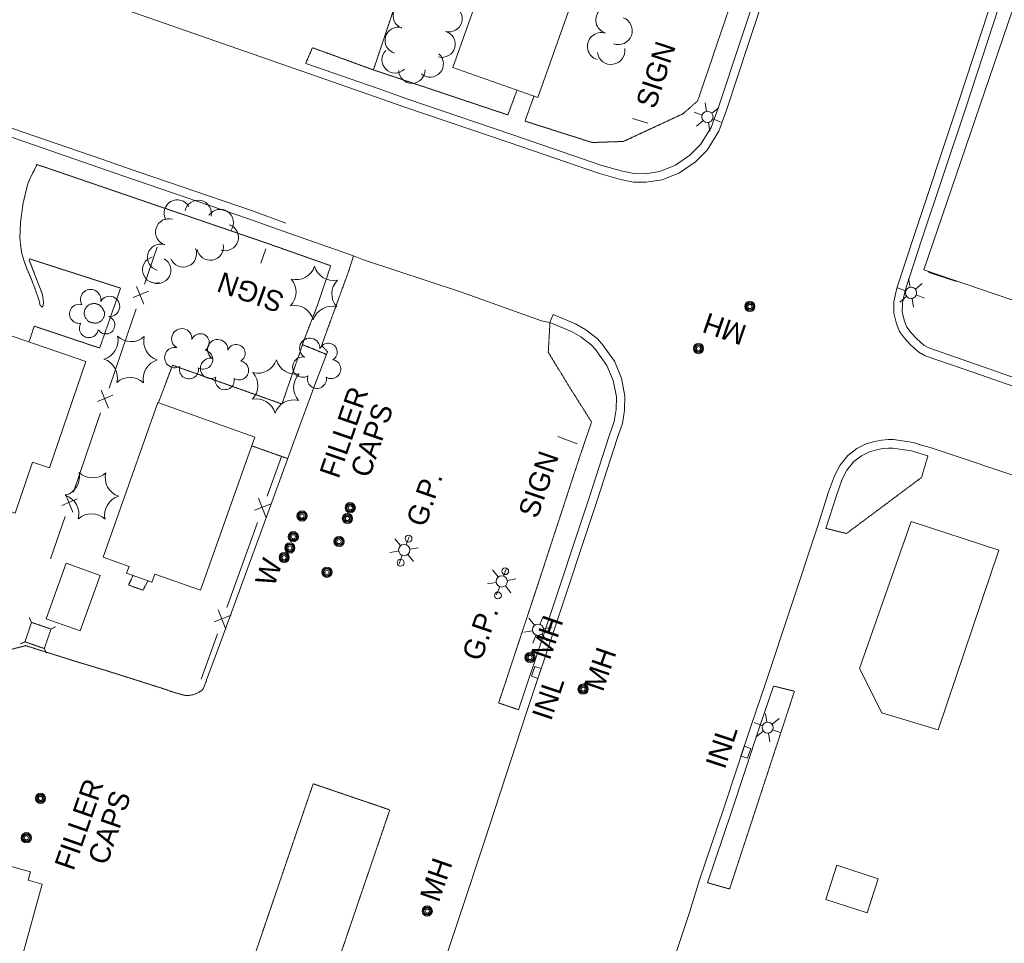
# Model space of a CAD drawing. Extents: x 189735 to 193282, y 257149 to 260388.
# Tile 14 of 31: x 190619 to 190906, y 258557 to 258826. Entities that reach past the tile are written whole.
import ezdxf
from ezdxf.enums import TextEntityAlignment as Align

# ---------------------------------------------------------------- set-up
doc = ezdxf.new("R2010")
doc.units = 0
doc.header["$MEASUREMENT"] = 0
for name, pattern in [('Wisdot3', [0.1875, 0.125, -0.0625]), ('Wisdot4', [0.28125, 0.125, -0.0625, 0.03125, -0.0625]), ('Wisdot5', [0.1, 0.05, -0.05])]:
    doc.linetypes.add(name, pattern=pattern)
for name, color, linetype, lineweight in [('E_BLD', 241, 'Continuous', 25), ('E_BLD_Name', 241, 'Continuous', 15), ('E_DRN_Grate', 5, 'Continuous', 15), ('E_DWY', 2, 'Wisdot3', 15), ('E_LAND_Vegetation', 3, 'Continuous', 15), ('E_MISCPROP', 30, 'Continuous', 15), ('E_MISCPROP_HvyDash', 241, 'Wisdot3', 25), ('E_MISCPROP_HvyLine', 241, 'Continuous', 25), ('E_MISCPROP_Railing', 30, 'Continuous', 15), ('E_PATH_Sidewalk', 2, 'Wisdot5', 15), ('E_RDWY', 21, 'Continuous', 25), ('E_UTL_AboveGroundPipe', 30, 'Wisdot4', 15)]:
    doc.layers.add(name, color=color, linetype=linetype, lineweight=lineweight)
doc.styles.add('Style-IGR_FONT_0', font='IGR_FONT_0.shx')
doc.styles.add('Style-IGR_FONT_1', font='IGR_FONT_1.shx')

# ---------------------------------------------------------------- blocks, each defined once
blk = doc.blocks.new('LTP')
at = {"layer": 'E_MISCPROP', "lineweight": 0}
for p, q in [((-0.78, 1.46), (-1.98, 3.76)), ((0.86, 1.37), (2.22, 3.6)), ((-1.61, 0.09), (-4.22, 0.17)), ((1.66, 0), (4.18, -0.06)), ((-0.86, -1.4), (-2.22, -3.59)), ((0.78, -1.44), (2.02, -3.62))]:
    blk.add_line(p, q, dxfattribs=at)
blk.add_arc((0.02, 0.01), 1.64, 0, 360, dxfattribs=at)
blk = doc.blocks.new('SIGN')
at = {"layer": 'E_MISCPROP', "lineweight": 0, "style": 'Style-IGR_FONT_0'}
blk.add_text('SIGN', height=6, rotation=0, dxfattribs=at).set_placement((0, 0), align=Align.MIDDLE_LEFT)
blk = doc.blocks.new('MHO_3')
at = {"layer": 'E_DRN_Grate', "lineweight": 0}
for centre, radius in [((0.04, -0.06), 1.5), ((0.04, -0.06), 1.22), ((0.04, -0.07), 0.968), ((0.01, -0.08), 0.605)]:
    blk.add_circle(centre, radius, dxfattribs=at)
blk = doc.blocks.new('MHO_4')
at = {"layer": 'E_DRN_Grate', "lineweight": 0}
for centre, radius in [((0.04, -0.06), 1.5), ((0.04, -0.06), 1.22), ((0.04, -0.07), 0.968), ((0.01, -0.08), 0.605)]:
    blk.add_circle(centre, radius, dxfattribs=at)
blk = doc.blocks.new('FILLER')
at = {"layer": 'E_DRN_Grate', "lineweight": 0, "style": 'Style-IGR_FONT_0'}
for s, p in [('FILLER', (-15.52, 4.33)), ('CAPS', (-10.83, -4.33))]:
    blk.add_text(s, height=6, rotation=0, dxfattribs=at).set_placement(p, align=Align.MIDDLE_LEFT)
blk = doc.blocks.new('SIGN_7')
at = {"layer": 'E_MISCPROP', "lineweight": 0, "style": 'Style-IGR_FONT_0'}
blk.add_text('SIGN', height=6, rotation=0.0001, dxfattribs=at).set_placement((-9.61, -0.01), align=Align.MIDDLE_LEFT)
blk = doc.blocks.new('MHO_6')
at = {"layer": 'E_DRN_Grate', "lineweight": 0}
for centre, radius in [((0.04, -0.06), 1.5), ((0.04, -0.06), 1.22), ((0.04, -0.07), 0.968), ((0.01, -0.08), 0.605)]:
    blk.add_circle(centre, radius, dxfattribs=at)
blk = doc.blocks.new('MHO_7')
at = {"layer": 'E_DRN_Grate', "lineweight": 0}
for centre, radius in [((0.04, -0.06), 1.5), ((0.04, -0.06), 1.22), ((0.04, -0.07), 0.968), ((0.01, -0.08), 0.605)]:
    blk.add_circle(centre, radius, dxfattribs=at)
blk = doc.blocks.new('INLT_4')
at = {"layer": 'E_MISCPROP_Railing', "lineweight": 0, "flags": 128}
blk.add_lwpolyline([(3, -2), (3, 0), (0, 0), (0, -2), (3, -2)], dxfattribs=at)
blk = doc.blocks.new('INL_4')
at = {"layer": 'E_MISCPROP_Railing', "lineweight": 0, "style": 'Style-IGR_FONT_0'}
blk.add_text('INL', height=6, rotation=360, dxfattribs=at).set_placement((-5.79, -2.75))
blk = doc.blocks.new('LTP_13')
at = {"layer": 'E_MISCPROP', "lineweight": 0}
for p, q in [((-0.8, 1.43), (-2, 3.73)), ((0.9, 1.42), (2.27, 3.65)), ((-1.63, 0.07), (-4.24, 0.14)), ((-0.88, -1.42), (-2.24, -3.61)), ((0.76, -1.47), (2, -3.65)), ((1.64, -0.02), (4.16, -0.09))]:
    blk.add_line(p, q, dxfattribs=at)
blk.add_circle((0, 0), 1.64, dxfattribs=at)
blk = doc.blocks.new('FILLER_1')
at = {"layer": 'E_DRN_Grate', "lineweight": 0, "style": 'Style-IGR_FONT_0'}
for s, p in [('FILLER', (-0.5, 4.42)), ('CAPS', (-0.05, -4.02))]:
    blk.add_text(s, height=6, rotation=0.0001, dxfattribs=at).set_placement(p, align=Align.MIDDLE_CENTER)
blk = doc.blocks.new('GPO')
at = {"layer": 'E_BLD', "lineweight": 0}
blk.add_circle((0.01, 0.02), 1, dxfattribs=at)
blk = doc.blocks.new('GP')
at = {"layer": 'E_BLD_Name', "lineweight": 0, "style": 'Style-IGR_FONT_0'}
blk.add_text('G.P.', height=6, rotation=0.0001, dxfattribs=at).set_placement((-6.32, -0.49), align=Align.MIDDLE_LEFT)
blk = doc.blocks.new('WAL_6')
at = {"layer": 'E_MISCPROP_Railing', "lineweight": 0, "style": 'Style-IGR_FONT_0'}
blk.add_text('W', height=6, rotation=0.0001, dxfattribs=at).set_placement((-2.27, -0.34), align=Align.MIDDLE_LEFT)
blk = doc.blocks.new('PED_2')
at = {"layer": 'E_UTL_AboveGroundPipe', "lineweight": 13}
for p, q in [((-3.12, 2.9), (-4.17, 3.96)), ((2.88, 2.9), (3.95, 3.96)), ((-4.18, -4.16), (-3.12, -3.1)), ((3.95, -4.16), (2.88, -3.1))]:
    blk.add_line(p, q, dxfattribs=at)
at = {"layer": 'E_UTL_AboveGroundPipe', "lineweight": 13, "flags": 128}
blk.add_lwpolyline([(-3.12, -3.1), (2.88, -3.1), (2.88, 2.9), (-3.12, 2.9)], close=True, dxfattribs=at)
blk = doc.blocks.new('TREE_12')
at = {"layer": 'E_LAND_Vegetation', "lineweight": 0}
for centre, radius, start, end in [((-1.47, 4.28), 2.78, 1.3946, 209.1676), ((-4.47, 0.2), 2.78, 78.0716, 279.0827), ((3.57, 2.42), 2.97, 278.4237, 139.6576), ((-2.01, -4.2), 2.61, 140.7798, 358.7124), ((3.46, -3.43), 2.97, 196.0745, 79.0478)]:
    blk.add_arc(centre, radius, start, end, dxfattribs=at)
blk = doc.blocks.new('PINEL_4')
at = {"layer": 'E_LAND_Vegetation', "lineweight": 0}
for centre, start, end in [((-8.14, 7.32), 275.2114, 0.9763), ((2.26, 10.71), 215.2114, 300.9763), ((10.41, 3.41), 155.2114, 240.9763), ((-10.4, -3.39), 335.2114, 60.9763), ((8.15, -7.3), 95.2114, 180.9763), ((-2.25, -10.7), 35.2114, 120.9763)]:
    blk.add_arc(centre, 5.72, start, end, dxfattribs=at)
blk = doc.blocks.new('SIGN_8')
at = {"layer": 'E_MISCPROP', "lineweight": 0, "style": 'Style-IGR_FONT_0'}
blk.add_text('SIGN', height=6, rotation=0.0002, dxfattribs=at).set_placement((-9.61, -0.01), align=Align.MIDDLE_LEFT)
blk = doc.blocks.new('PINEL_5')
at = {"layer": 'E_LAND_Vegetation', "lineweight": 0}
for centre, start, end in [((-8.14, 7.32), 275.2115, 0.9764), ((2.26, 10.71), 215.2115, 300.9764), ((10.41, 3.4), 155.2115, 240.9765), ((-10.4, -3.39), 335.2115, 60.9764), ((8.15, -7.3), 95.2115, 180.9765), ((-2.25, -10.7), 35.2115, 120.9765)]:
    blk.add_arc(centre, 5.72, start, end, dxfattribs=at)
blk = doc.blocks.new('TREE_13')
at = {"layer": 'E_LAND_Vegetation', "lineweight": 0}
for centre, radius, start, end in [((-1.47, 4.28), 2.78, 1.3948, 209.1678), ((-4.47, 0.2), 2.78, 78.0718, 279.0828), ((3.57, 2.42), 2.97, 278.4239, 139.6578), ((-2.01, -4.19), 2.61, 140.7799, 358.7125), ((3.46, -3.43), 2.97, 196.0747, 79.048)]:
    blk.add_arc(centre, radius, start, end, dxfattribs=at)
blk = doc.blocks.new('INLT_6')
at = {"layer": 'E_MISCPROP_Railing', "lineweight": 0, "flags": 128}
blk.add_lwpolyline([(3, -2), (3, 0), (0, 0), (0, -2), (3, -2)], dxfattribs=at)
blk = doc.blocks.new('INL_6')
at = {"layer": 'E_MISCPROP_Railing', "lineweight": 0, "style": 'Style-IGR_FONT_0'}
blk.add_text('INL', height=6, rotation=359.9999, dxfattribs=at).set_placement((-5.79, -2.75))
blk = doc.blocks.new('LTP_15')
at = {"layer": 'E_MISCPROP', "lineweight": 0}
for p, q in [((-0.8, 1.43), (-2, 3.73)), ((0.9, 1.42), (2.27, 3.65)), ((-1.63, 0.07), (-4.24, 0.14)), ((-0.88, -1.42), (-2.24, -3.61)), ((0.76, -1.47), (2, -3.65)), ((1.64, -0.02), (4.16, -0.09))]:
    blk.add_line(p, q, dxfattribs=at)
blk.add_circle((0, 0), 1.64, dxfattribs=at)

msp = doc.modelspace()

# ---------------------------------------------------------------- linework, layer by layer
at = {"layer": 'E_DWY', "lineweight": 0, "flags": 128}
for points in [[(190702, 258813.5), (190703.99, 258818.08), (190721.77, 258811.6), (190763.37, 258935.21), (190765.76, 258941.41), (190768.29, 258945.51), (190769.83, 258946.75), (190770.36, 258946.74), (190775.77, 258944.95), (190783.58, 258963.87)], [(190708.4, 258729.29), (190706.65, 258731.18), (190714.51, 258752.75), (190715.95, 258757.29)], [(190764.12, 258624.87), (190758.34, 258626.84), (190769.78, 258661.38), (190781.88, 258698.31), (190785.47, 258708.83), (190778.94, 258719.15), (190772.82, 258729.21), (190773.33, 258737.91)], [(190883.68, 258698.97), (190881.79, 258692.63), (190859.9, 258676.29), (190853.88, 258677.79)], [(190673.09, 258633.54), (190672.1, 258630.91), (190671.55, 258630.4), (190670.41, 258629.73), (190669.17, 258629.24), (190667.8, 258629), (190666.57, 258629.07), (190664.94, 258629.54), (190662.91, 258630.13), (190661.1, 258630.79), (190659.07, 258631.42), (190657.04, 258632.08), (190644.39, 258636.08), (190633.86, 258639.27), (190620.25, 258643.56), (190614.18, 258641.98), (190606.56, 258642.11), (190595.06, 258643.56), (190591.16, 258649.13), (190587.72, 258656.86), (190587.78, 258659.54), (190588.59, 258662.26), (190589.09, 258662.6), (190590.15, 258662.97), (190591.43, 258662.98), (190591.76, 258662.95)], [(190838.59, 258631.76), (190844.7, 258630.27), (190825.76, 258572.54), (190819.3, 258574.37)]]:
    msp.add_lwpolyline(points, dxfattribs=at)
at = {"layer": 'E_LAND_Vegetation', "lineweight": 0}
for centre, radius, start, end in [((190731.37, 258827.44), 3.86, 69.7611, 249.7611), ((190743.87, 258826.57), 3.86, 254.6657, 74.6657), ((190790.75, 258826.18), 4.05, 72.5034, 252.5034), ((190793.29, 258823.03), 4.05, 249.7991, 69.7991), ((190729.02, 258820.21), 3.86, 73.7822, 253.7822), ((190741.82, 258819.12), 3.86, 254.6657, 74.6657), ((190788.31, 258818.45), 4.05, 72.5034, 252.5034), ((190728.11, 258814.55), 3.86, 134.61, 314.61), ((190738.35, 258813.35), 3.86, 228.7624, 48.7624), ((190791.16, 258817.24), 4.05, 188.3445, 8.3445), ((190733.01, 258811.53), 3.86, 181.0811, 1.0811), ((190664.54, 258769.77), 3.89, 29.28, 209.2646), ((190670.6, 258769.68), 3.89, 348.2994, 168.2841), ((190677.01, 258767.01), 3.89, 326.495, 146.4797), ((190662.03, 258764.27), 3.89, 73.1895, 253.1742), ((190678.49, 258762.71), 3.89, 252.0976, 72.0823), ((190659.71, 258756.89), 3.89, 74.5645, 254.5492), ((190666.26, 258757.96), 3.89, 202.6395, 22.6242), ((190674.12, 258759.93), 3.89, 190.5862, 10.5709), ((190658.26, 258753.25), 3.89, 105.903, 285.8877), ((190658.74, 258753.12), 3.89, 239.7451, 59.7298)]:
    msp.add_arc(centre, radius, start, end, dxfattribs=at)
at = {"layer": 'E_MISCPROP', "lineweight": 0}
for p, q in [((190797.4, 258797.45), (190801.93, 258796.02)), ((190688.91, 258755.2), (190690.41, 258759.42)), ((190781.29, 258702.49), (190775.61, 258704.57))]:
    msp.add_line(p, q, dxfattribs=at)
at = {"layer": 'E_MISCPROP_HvyDash', "lineweight": 13, "flags": 128}
for points in [[(190659, 258714.45), (190663.13, 258725.41), (190695.07, 258714.09), (190701.08, 258731.42), (190708.11, 258728.54)], [(190686.28, 258701.87), (190696.74, 258698.16)], [(190655.98, 258662.5), (190654.53, 258659.74), (190650.29, 258661.24), (190651.64, 258664.05)]]:
    msp.add_lwpolyline(points, dxfattribs=at)
msp.add_lwpolyline([(190704.19, 258603.25), (190659.43, 258472.12), (190681.81, 258464.48), (190726.56, 258595.62)], close=True, dxfattribs=at)
at = {"layer": 'E_MISCPROP_HvyLine', "lineweight": 13, "flags": 128}
for points in [[(190986.8, 258721.02), (190925.17, 258742.07), (190925.17, 258742.07), (190924.12, 258739.02), (190924.12, 258739.02), (190882.45, 258753.26), (190882.45, 258753.26), (190928.81, 258888.99), (191028.56, 258854.92), (191028.56, 258854.92), (191015.65, 258817.13), (191015.65, 258817.13), (191019.21, 258815.92), (191019.21, 258815.92), (190986.8, 258721.02)], [(190788.51, 258856.14), (190788.51, 258856.14), (190769.81, 258803.53), (190769.81, 258803.53), (190745.01, 258812.34), (190745.01, 258812.34), (190766.17, 258871.89), (190766.17, 258871.89), (190783.61, 258865.69), (190781.14, 258858.76), (190781.14, 258858.76), (190781.14, 258858.76)], [(190637.85, 258726.52), (190614.09, 258734.64), (190607.89, 258716.5), (190605.74, 258717.24), (190601.44, 258704.65), (190603.71, 258703.87), (190598.51, 258688.63), (190617.2, 258682.26), (190622.28, 258697.15), (190627.24, 258695.46)], [(190687.19, 258704.42), (190671.28, 258659.72), (190657.96, 258664.46), (190657.12, 258662.1), (190649.73, 258664.73), (190650.44, 258666.71), (190642.83, 258669.42), (190658.87, 258714.5)], [(190886.66, 258618.96), (190904.38, 258671.46), (190878.78, 258679.8), (190863.7, 258636.93), (190870.23, 258623.92)], [(190642, 258664.02), (190636.19, 258647.86), (190626.25, 258651.43), (190632.06, 258667.59)], [(190621.66, 258577.53), (190572.13, 258591.26), (190551.9, 258518.24), (190554.22, 258517.59), (190552.87, 258512.71), (190604.15, 258498.5), (190625.06, 258573.95), (190620.98, 258575.08)], [(190869.17, 258575.55), (190865.95, 258565.58), (190853.86, 258569.48), (190857.08, 258579.45)]]:
    msp.add_lwpolyline(points, close=True, dxfattribs=at)
at = {"layer": 'E_MISCPROP_Railing', "lineweight": 0}
for p, q in [((190656.1, 258747.04), (190651.61, 258745.18)), ((190652.64, 258748.43), (190654.78, 258743.18)), ((190642.25, 258718.1), (190644.4, 258712.84)), ((190645.72, 258716.71), (190641.22, 258714.84)), ((190635.33, 258686.37), (190630.84, 258684.51)), ((190631.87, 258687.76), (190634.01, 258682.51)), ((190688.21, 258686.56), (190690.43, 258680.86)), ((190691.93, 258685), (190687.05, 258683.07)), ((190680.21, 258652.47), (190675.33, 258650.54)), ((190676.5, 258654.03), (190678.72, 258648.33))]:
    msp.add_line(p, q, dxfattribs=at)
at = {"layer": 'E_MISCPROP_Railing', "lineweight": 0, "flags": 128}
for points in [[(190658.68, 258759.89), (190654.97, 258749.05)], [(190652.51, 258741.88), (190648.29, 258729.56)], [(190648.29, 258729.56), (190644.58, 258718.71)], [(190642.13, 258711.55), (190637.91, 258699.22)], [(190637.91, 258699.22), (190634.2, 258688.38)], [(190694.92, 258698.81), (190690.73, 258687.18)], [(190631.74, 258681.21), (190627.52, 258668.88)], [(190687.96, 258679.5), (190683.2, 258666.28)], [(190683.2, 258666.28), (190679.02, 258654.66)], [(190676.25, 258646.97), (190671.49, 258633.76)]]:
    msp.add_lwpolyline(points, dxfattribs=at)
at = {"layer": 'E_MISCPROP_Railing', "lineweight": 13, "flags": 128}
msp.add_lwpolyline([(190708.4, 258729.29), (190704.64, 258719.65), (190698.92, 258704.12), (190688.7, 258676.08), (190676.43, 258642.61), (190673.09, 258633.54)], dxfattribs=at)
at = {"layer": 'E_PATH_Sidewalk', "lineweight": 0, "flags": 128}
for points in [[(190850.41, 258909.25), (190843.8, 258886.91), (190835.55, 258859.43), (190826.61, 258832.42), (190816.46, 258802.59), (190812.16, 258798.8), (190794.76, 258790.71), (190785.64, 258790.41), (190766.03, 258796.65), (190768.65, 258803.94)], [(190763.71, 258805.69), (190761.02, 258798.46), (190721.77, 258811.6)], [(190621.21, 258732.2), (190622.76, 258736.81), (190622.76, 258736.81), (190641.85, 258730.41), (190647.96, 258747.9), (190621.43, 258756.44), (190621.27, 258756.02), (190621.55, 258755.35), (190625.14, 258746.12), (190625.29, 258745.19), (190625.42, 258743.93), (190625.4, 258742.75), (190624.99, 258742.38), (190624.48, 258742.85), (190624.25, 258743.99), (190623.2, 258747.1), (190622.35, 258749.39), (190621.6, 258751.29), (190620.49, 258753.83), (190619.71, 258756.09), (190619.11, 258758.12), (190618.78, 258760.31), (190618.56, 258762.56), (190618.64, 258764.95), (190618.79, 258767.41), (190619.51, 258772.73), (190620.83, 258778.19), (190621.64, 258780.18), (190622.44, 258781.72), (190623.55, 258783.98)], [(190701.07, 258731.58), (190705.44, 258742.92), (190709.32, 258754.44), (190689.93, 258761.28), (190648.77, 258775.36), (190623.55, 258783.98)], [(190892.08, 258749.97), (190891.88, 258749.92), (190883.92, 258752.52), (190883.64, 258752.85)], [(190638.52, 258738.26), (190637.65, 258739.27), (190637.34, 258740.29), (190637.4, 258741.22), (190637.64, 258741.88), (190637.99, 258742.4), (190638.51, 258742.87), (190638.93, 258743.18), (190639.88, 258743.4)], [(190639.88, 258743.4), (190640.56, 258743.43), (190641.85, 258742.95), (190642.65, 258742.1), (190643.25, 258740.91), (190643.31, 258740.06), (190642.97, 258739.17), (190642.39, 258738.4), (190641.54, 258737.84), (190640.56, 258737.64), (190639.63, 258737.84), (190638.87, 258738.03), (190638.52, 258738.26)]]:
    msp.add_lwpolyline(points, dxfattribs=at)
at = {"layer": 'E_RDWY', "lineweight": 13, "flags": 128}
for points in [[(190855.55, 258903.88), (190851.86, 258891.5), (190840.12, 258853.95), (190828.91, 258820.11), (190822.48, 258800.7), (190820.38, 258794.77), (190817.28, 258789.79), (190814.17, 258786.69), (190809.96, 258783.75), (190805.42, 258781.99), (190801.18, 258781.3), (190797.95, 258781.37), (190794.52, 258782.05), (190788.49, 258783.73), (190762.18, 258792.74), (190731.78, 258803.07), (190723.17, 258806.13), (190702, 258813.5)], [(190987.34, 258711.46), (190974.87, 258715.81), (190940.29, 258727.57), (190925.45, 258716.54), (190924.67, 258716.31), (190923.16, 258716.78), (190897.86, 258725.66), (190883.9, 258730.47), (190882.45, 258731.25), (190880.41, 258733.08), (190878.76, 258734.86), (190877.56, 258736.48), (190876.83, 258738.23), (190876.17, 258740.9), (190876.21, 258743.61), (190876.98, 258747.2), (190881.72, 258761.6), (190894.8, 258800.81), (190910.72, 258849.44), (190922.43, 258887.43), (190925.57, 258898.31), (190927.31, 258904.33)], [(190842.5, 258853.18), (190831.29, 258819.32), (190824.84, 258799.89), (190822.64, 258793.68), (190819.25, 258788.22), (190815.78, 258784.76), (190811.14, 258781.53), (190806.08, 258779.56), (190801.35, 258778.8), (190797.68, 258778.88), (190793.94, 258779.61), (190787.75, 258781.34), (190761.37, 258790.37), (190730.96, 258800.7), (190722.34, 258803.77), (190678.03, 258819.18), (190650.09, 258828.9)], [(190922.37, 258714.41), (190897.04, 258723.3), (190882.9, 258728.17), (190881, 258729.19), (190878.65, 258731.3), (190876.83, 258733.26), (190875.37, 258735.24), (190874.45, 258737.44), (190873.67, 258740.61), (190873.72, 258743.89), (190874.57, 258747.86), (190879.35, 258762.38), (190892.43, 258801.6), (190908.33, 258850.2)], [(190517.92, 258828.27), (190550.43, 258817.07), (190577.1, 258808.05), (190598.18, 258800.75), (190616.38, 258794.51), (190642.44, 258785.51), (190649.41, 258783.07), (190686.16, 258770.53), (190696.24, 258766.91)], [(190517.1, 258825.9), (190549.63, 258814.7), (190576.29, 258805.69), (190597.36, 258798.39), (190615.57, 258792.15), (190641.62, 258783.15), (190648.59, 258780.71), (190685.33, 258768.17), (190695.4, 258764.56)], [(190695.4, 258764.56), (190715.95, 258757.29), (190718.88, 258756.2), (190747.24, 258746.79), (190770.87, 258738.35), (190773.33, 258737.91)], [(190773.33, 258737.91), (190774.3, 258740.22), (190780.73, 258737.52), (190783.79, 258735.73), (190787.08, 258733.18), (190788.6, 258731.56), (190792.17, 258726.58), (190794.21, 258721.65), (190795.22, 258716.42), (190795.12, 258712.29), (190794.49, 258708.41), (190792.97, 258704.05), (190787.1, 258685.93), (190774.25, 258647.3), (190766.49, 258624.08), (190754.21, 258586.51)], [(190773.33, 258737.91), (190779.61, 258735.28), (190782.38, 258733.66), (190785.39, 258731.33), (190786.66, 258729.97), (190789.96, 258725.36), (190791.8, 258720.93), (190792.71, 258716.21), (190792.62, 258712.52), (190792.05, 258709.03), (190790.6, 258704.84), (190784.72, 258686.71), (190771.88, 258648.09), (190764.12, 258624.87)], [(190851.5, 258678.55), (190854.67, 258688.49), (190856.35, 258693.13), (190857.91, 258696.12), (190860.32, 258699.09), (190862.92, 258701.08), (190865.67, 258702.43), (190868.04, 258703.16), (190870.2, 258703.56), (190872.03, 258703.69), (190873.02, 258703.7), (190873.58, 258703.71), (190879.43, 258702.88), (190881.77, 258702.12), (190884.37, 258701.37), (190913.68, 258691.53)], [(190853.88, 258677.79), (190857.04, 258687.69), (190858.64, 258692.12), (190860.01, 258694.74), (190862.08, 258697.28), (190864.24, 258698.95), (190866.6, 258700.1), (190868.64, 258700.73), (190870.52, 258701.08), (190872.13, 258701.19), (190873.05, 258701.2), (190873.41, 258701.21), (190878.86, 258700.44), (190881.04, 258699.73), (190883.68, 258698.97)], [(190814.15, 258565.99), (190816.94, 258575.18), (190823.98, 258595.85), (190832.12, 258620.55), (190836.22, 258632.56), (190851.5, 258678.55)], [(190819.3, 258574.37), (190826.35, 258595.05), (190834.49, 258619.76), (190838.59, 258631.76)], [(190740.02, 258543.67), (190754.21, 258586.51)], [(190804.28, 258536.63), (190814.15, 258565.99)]]:
    msp.add_lwpolyline(points, dxfattribs=at)

# ---------------------------------------------------------------- block references
at = {"layer": 'E_BLD', "lineweight": 0}
for p, rotation in [((190732.04, 258674.77), 71.03734932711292), ((190729.74, 258667.75), 71.03734936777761), ((190760.28, 258665.28), 71.03734882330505), ((190758.14, 258658.2), 71.03734886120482)]:
    msp.add_blockref('GPO', p, dxfattribs=dict(at, rotation=rotation))
at = {"layer": 'E_BLD_Name', "lineweight": 0}
for p, rotation in [((190735.65, 258684.99), 71.03734926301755), ((190751.95, 258645.83), 71.03734897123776)]:
    msp.add_blockref('GP', p, dxfattribs=dict(at, rotation=rotation))
at = {"layer": 'E_DRN_Grate', "lineweight": 0}
for name, p, rotation in [('MHO_7', (190831.61, 258742.55), 71.03734755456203), ('MHO_7', (190816.61, 258730.26), 71.03734782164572), ('FILLER_1', (190717.5, 258704.91), 71.03734958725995), ('MHO_6', (190700.86, 258681.39), 71.03734988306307), ('MHO_6', (190714.94, 258683.81), 71.03734963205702), ('MHO_6', (190714.12, 258680.68), 71.0373496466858), ('MHO_6', (190698.32, 258675.35), 71.03734992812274), ('MHO_6', (190711.66, 258673.95), 71.03734969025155), ('MHO_6', (190697.31, 258672.06), 71.03734994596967), ('MHO_6', (190695.65, 258669.25), 71.03734997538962), ('MHO_6', (190708.15, 258664.98), 71.03734975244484), ('MHO_6', (190767.44, 258640.11), 71.03734869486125), ('MHO_7', (190782.93, 258630.87), 71.03734841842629), ('FILLER', (190640.55, 258591.83), 70.86176400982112), ('MHO_3', (190624.51, 258598.98), 70.86176429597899), ('MHO_4', (190620.38, 258587.49), 70.86176436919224), ('MHO_3', (190737.42, 258566.09), 70.86176228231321)]:
    msp.add_blockref(name, p, dxfattribs=dict(at, rotation=rotation))
at = {"layer": 'E_LAND_Vegetation', "lineweight": 0}
for name, p, xscale, yscale, zscale, rotation in [('PINEL_5', (190704.42, 258746.5), 0.9999984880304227, 0.9999984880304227, 0.9999984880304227, 160.5206889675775), ('TREE_13', (190667.96, 258728.73), 0.9999984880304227, 0.9999984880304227, 0.9999984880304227, 160.5206896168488), ('TREE_13', (190678.41, 258725.57), 0.9999984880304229, 0.9999984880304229, 0.9999984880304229, 160.5206894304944), ('TREE_13', (190705.32, 258725.95), 0.9999984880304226, 0.9999984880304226, 0.9999984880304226, 160.5206889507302), ('PINEL_5', (190693.27, 258719.19), 0.9999984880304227, 0.9999984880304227, 0.9999984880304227, 160.5206891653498)]:
    msp.add_blockref(name, p, dxfattribs=dict(at, xscale=xscale, yscale=yscale, zscale=zscale, rotation=rotation))
for name, p, rotation in [('TREE_12', (190640.36, 258740.4), 71.03735096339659), ('PINEL_4', (190650.89, 258727.06), 71.0373507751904), ('PINEL_4', (190639.63, 258687.28), 71.0373509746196)]:
    msp.add_blockref(name, p, dxfattribs=dict(at, rotation=rotation))
at = {"layer": 'E_MISCPROP', "lineweight": 0}
for name, p, xscale, yscale, zscale, rotation in [('SIGN', (190801.15, 258800.87), 0.9999982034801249, 0.9999982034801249, 0.9999982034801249, 71.76379305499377), ('SIGN_8', (190686.1, 258746.6), 0.9999984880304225, 0.9999984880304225, 0.9999984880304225, 160.5206892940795), ('LTP_15', (190836.88, 258619.63), 0.9999984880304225, 0.9999984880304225, 0.9999984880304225, 160.5206866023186)]:
    msp.add_blockref(name, p, dxfattribs=dict(at, xscale=xscale, yscale=yscale, zscale=zscale, rotation=rotation))
for name, p, rotation in [('LTP', (190819.33, 258797.89), 161.1301598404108), ('LTP', (190878.76, 258746.54), 161.1301587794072), ('SIGN_7', (190769.91, 258690.46), 71.03734865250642), ('LTP_13', (190730.76, 258671.45), 71.03734934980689), ('LTP_13', (190759.24, 258662.31), 71.03734884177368), ('LTP_13', (190769.86, 258648.21), 71.03734865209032)]:
    msp.add_blockref(name, p, dxfattribs=dict(at, rotation=rotation))
at = {"layer": 'E_MISCPROP_Railing', "lineweight": 0}
for name, p, rotation in [('WAL_6', (190690.39, 258663.67), 71.03735006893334), ('INLT_4', (190770.76, 258636.85), 251.5107642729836), ('INL_6', (190823.53, 258613.57), 71.75678964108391), ('INLT_6', (190829.08, 258611.33), 71.75678954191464)]:
    msp.add_blockref(name, p, dxfattribs=dict(at, rotation=rotation))
at = {"layer": 'E_MISCPROP_Railing', "lineweight": 0, "xscale": 0.9999987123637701, "yscale": 0.9999987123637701, "zscale": 0.9999987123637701, "rotation": 71.51101720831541}
msp.add_blockref('INL_4', (190772.87, 258627.71), dxfattribs=at)
at = {"layer": 'E_UTL_AboveGroundPipe', "lineweight": 13, "rotation": 71.03735125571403}
msp.add_blockref('PED_2', (190623.78, 258646.68), dxfattribs=at)

# ---------------------------------------------------------------- texts
at = {"layer": 'E_DRN_Grate', "lineweight": 0, "style": 'Style-IGR_FONT_1'}
for rotation, p in [(161.0374, (190830.19, 258733.98)), (71.0374, (190770.44, 258640.08)), (71.0374, (190785.93, 258630.83)), (70.8619, (190738.03, 258569.36))]:
    msp.add_text('MH', height=6, rotation=rotation, dxfattribs=at).set_placement(p, align=Align.MIDDLE_LEFT)

doc.saveas('drawing.dxf')
